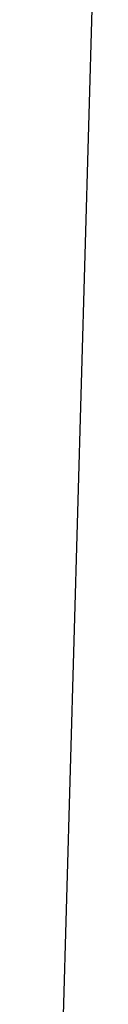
# Model space of a CAD drawing. Extents: x 0 to 370488, y 0 to 4202825.
# Tile 138 of 256: x 360070.1881 to 360070.199, y 4200828.9033 to 4200829.0392. Entities that reach past the tile are written whole.
import ezdxf

# ---------------------------------------------------------------- set-up
doc = ezdxf.new("R2010")
doc.units = 0
doc.header["$LTSCALE"] = 0.5
doc.header["$MEASUREMENT"] = 0
doc.linetypes.add('CONTI', pattern=[0])
doc.layers.add('GORIZDEFAULT', color=32, linetype='CONTI')

msp = doc.modelspace()

# ---------------------------------------------------------------- linework, layer by layer
at = {"layer": 'GORIZDEFAULT', "color": 32}
msp.add_polyline3d([(360069.23664, 4200816.4265, 555.5), (360069.31, 4200816.94, 555.5), (360069.37, 4200817.54, 555.5), (360069.42, 4200818.13, 555.5), (360069.46, 4200818.72, 555.5), (360069.5, 4200819.33, 555.5), (360069.53, 4200819.98, 555.5), (360069.57, 4200820.68, 555.5), (360069.62, 4200821.45, 555.5), (360069.7, 4200822.31, 555.5), (360069.79, 4200823.28, 555.5), (360069.9, 4200824.35, 555.5), (360070.01, 4200825.5, 555.5), (360070.1, 4200826.75, 555.5), (360070.17, 4200828.08, 555.5), (360070.21, 4200829.48, 555.5), (360070.19, 4200830.94, 555.5), (360070.12, 4200832.46, 555.5), (360069.99, 4200834.03, 555.5)], dxfattribs=at)
msp.add_polyline3d([(360069.23664, 4200816.4265, 555.5), (360069.31, 4200816.94, 555.5), (360069.37, 4200817.54, 555.5), (360069.42, 4200818.13, 555.5), (360069.46, 4200818.72, 555.5), (360069.5, 4200819.33, 555.5), (360069.53, 4200819.98, 555.5), (360069.57, 4200820.68, 555.5), (360069.62, 4200821.45, 555.5), (360069.7, 4200822.31, 555.5), (360069.79, 4200823.28, 555.5), (360069.9, 4200824.35, 555.5), (360070.01, 4200825.5, 555.5), (360070.1, 4200826.75, 555.5), (360070.17, 4200828.08, 555.5), (360070.21, 4200829.48, 555.5), (360070.19, 4200830.94, 555.5), (360070.12, 4200832.46, 555.5), (360069.99, 4200834.03, 555.5)], dxfattribs=at)
msp.add_polyline3d([(360069.23664, 4200816.4265, 555.5), (360069.31, 4200816.94, 555.5), (360069.37, 4200817.54, 555.5), (360069.42, 4200818.13, 555.5), (360069.46, 4200818.72, 555.5), (360069.5, 4200819.33, 555.5), (360069.53, 4200819.98, 555.5), (360069.57, 4200820.68, 555.5), (360069.62, 4200821.45, 555.5), (360069.7, 4200822.31, 555.5), (360069.79, 4200823.28, 555.5), (360069.9, 4200824.35, 555.5), (360070.01, 4200825.5, 555.5), (360070.1, 4200826.75, 555.5), (360070.17, 4200828.08, 555.5), (360070.21, 4200829.48, 555.5), (360070.19, 4200830.94, 555.5), (360070.12, 4200832.46, 555.5), (360069.99, 4200834.03, 555.5)], dxfattribs=at)
msp.add_polyline3d([(360069.23664, 4200816.4265, 555.5), (360069.31, 4200816.94, 555.5), (360069.37, 4200817.54, 555.5), (360069.42, 4200818.13, 555.5), (360069.46, 4200818.72, 555.5), (360069.5, 4200819.33, 555.5), (360069.53, 4200819.98, 555.5), (360069.57, 4200820.68, 555.5), (360069.62, 4200821.45, 555.5), (360069.7, 4200822.31, 555.5), (360069.79, 4200823.28, 555.5), (360069.9, 4200824.35, 555.5), (360070.01, 4200825.5, 555.5), (360070.1, 4200826.75, 555.5), (360070.17, 4200828.08, 555.5), (360070.21, 4200829.48, 555.5), (360070.19, 4200830.94, 555.5), (360070.12, 4200832.46, 555.5), (360069.99, 4200834.03, 555.5)], dxfattribs=at)
msp.add_polyline3d([(360069.23664, 4200816.4265, 555.5), (360069.31, 4200816.94, 555.5), (360069.37, 4200817.54, 555.5), (360069.42, 4200818.13, 555.5), (360069.46, 4200818.72, 555.5), (360069.5, 4200819.33, 555.5), (360069.53, 4200819.98, 555.5), (360069.57, 4200820.68, 555.5), (360069.62, 4200821.45, 555.5), (360069.7, 4200822.31, 555.5), (360069.79, 4200823.28, 555.5), (360069.9, 4200824.35, 555.5), (360070.01, 4200825.5, 555.5), (360070.1, 4200826.75, 555.5), (360070.17, 4200828.08, 555.5), (360070.21, 4200829.48, 555.5), (360070.19, 4200830.94, 555.5), (360070.12, 4200832.46, 555.5), (360069.99, 4200834.03, 555.5)], dxfattribs=at)
msp.add_polyline3d([(360069.23664, 4200816.4265, 555.5), (360069.31, 4200816.94, 555.5), (360069.37, 4200817.54, 555.5), (360069.42, 4200818.13, 555.5), (360069.46, 4200818.72, 555.5), (360069.5, 4200819.33, 555.5), (360069.53, 4200819.98, 555.5), (360069.57, 4200820.68, 555.5), (360069.62, 4200821.45, 555.5), (360069.7, 4200822.31, 555.5), (360069.79, 4200823.28, 555.5), (360069.9, 4200824.35, 555.5), (360070.01, 4200825.5, 555.5), (360070.1, 4200826.75, 555.5), (360070.17, 4200828.08, 555.5), (360070.21, 4200829.48, 555.5), (360070.19, 4200830.94, 555.5), (360070.12, 4200832.46, 555.5), (360069.99, 4200834.03, 555.5)], dxfattribs=at)
msp.add_polyline3d([(360069.23664, 4200816.4265, 555.5), (360069.31, 4200816.94, 555.5), (360069.37, 4200817.54, 555.5), (360069.42, 4200818.13, 555.5), (360069.46, 4200818.72, 555.5), (360069.5, 4200819.33, 555.5), (360069.53, 4200819.98, 555.5), (360069.57, 4200820.68, 555.5), (360069.62, 4200821.45, 555.5), (360069.7, 4200822.31, 555.5), (360069.79, 4200823.28, 555.5), (360069.9, 4200824.35, 555.5), (360070.01, 4200825.5, 555.5), (360070.1, 4200826.75, 555.5), (360070.17, 4200828.08, 555.5), (360070.21, 4200829.48, 555.5), (360070.19, 4200830.94, 555.5), (360070.12, 4200832.46, 555.5), (360069.99, 4200834.03, 555.5)], dxfattribs=at)
msp.add_polyline3d([(360069.23664, 4200816.4265, 555.5), (360069.31, 4200816.94, 555.5), (360069.37, 4200817.54, 555.5), (360069.42, 4200818.13, 555.5), (360069.46, 4200818.72, 555.5), (360069.5, 4200819.33, 555.5), (360069.53, 4200819.98, 555.5), (360069.57, 4200820.68, 555.5), (360069.62, 4200821.45, 555.5), (360069.7, 4200822.31, 555.5), (360069.79, 4200823.28, 555.5), (360069.9, 4200824.35, 555.5), (360070.01, 4200825.5, 555.5), (360070.1, 4200826.75, 555.5), (360070.17, 4200828.08, 555.5), (360070.21, 4200829.48, 555.5), (360070.19, 4200830.94, 555.5), (360070.12, 4200832.46, 555.5), (360069.99, 4200834.03, 555.5)], dxfattribs=at)
msp.add_polyline3d([(360069.23664, 4200816.4265, 555.5), (360069.31, 4200816.94, 555.5), (360069.37, 4200817.54, 555.5), (360069.42, 4200818.13, 555.5), (360069.46, 4200818.72, 555.5), (360069.5, 4200819.33, 555.5), (360069.53, 4200819.98, 555.5), (360069.57, 4200820.68, 555.5), (360069.62, 4200821.45, 555.5), (360069.7, 4200822.31, 555.5), (360069.79, 4200823.28, 555.5), (360069.9, 4200824.35, 555.5), (360070.01, 4200825.5, 555.5), (360070.1, 4200826.75, 555.5), (360070.17, 4200828.08, 555.5), (360070.21, 4200829.48, 555.5), (360070.19, 4200830.94, 555.5), (360070.12, 4200832.46, 555.5), (360069.99, 4200834.03, 555.5)], dxfattribs=at)
msp.add_polyline3d([(360069.23664, 4200816.4265, 555.5), (360069.31, 4200816.94, 555.5), (360069.37, 4200817.54, 555.5), (360069.42, 4200818.13, 555.5), (360069.46, 4200818.72, 555.5), (360069.5, 4200819.33, 555.5), (360069.53, 4200819.98, 555.5), (360069.57, 4200820.68, 555.5), (360069.62, 4200821.45, 555.5), (360069.7, 4200822.31, 555.5), (360069.79, 4200823.28, 555.5), (360069.9, 4200824.35, 555.5), (360070.01, 4200825.5, 555.5), (360070.1, 4200826.75, 555.5), (360070.17, 4200828.08, 555.5), (360070.21, 4200829.48, 555.5), (360070.19, 4200830.94, 555.5), (360070.12, 4200832.46, 555.5), (360069.99, 4200834.03, 555.5)], dxfattribs=at)
msp.add_polyline3d([(360069.23664, 4200816.4265, 555.5), (360069.31, 4200816.94, 555.5), (360069.37, 4200817.54, 555.5), (360069.42, 4200818.13, 555.5), (360069.46, 4200818.72, 555.5), (360069.5, 4200819.33, 555.5), (360069.53, 4200819.98, 555.5), (360069.57, 4200820.68, 555.5), (360069.62, 4200821.45, 555.5), (360069.7, 4200822.31, 555.5), (360069.79, 4200823.28, 555.5), (360069.9, 4200824.35, 555.5), (360070.01, 4200825.5, 555.5), (360070.1, 4200826.75, 555.5), (360070.17, 4200828.08, 555.5), (360070.21, 4200829.48, 555.5), (360070.19, 4200830.94, 555.5), (360070.12, 4200832.46, 555.5), (360069.99, 4200834.03, 555.5)], dxfattribs=at)
msp.add_polyline3d([(360069.23664, 4200816.4265, 555.5), (360069.31, 4200816.94, 555.5), (360069.37, 4200817.54, 555.5), (360069.42, 4200818.13, 555.5), (360069.46, 4200818.72, 555.5), (360069.5, 4200819.33, 555.5), (360069.53, 4200819.98, 555.5), (360069.57, 4200820.68, 555.5), (360069.62, 4200821.45, 555.5), (360069.7, 4200822.31, 555.5), (360069.79, 4200823.28, 555.5), (360069.9, 4200824.35, 555.5), (360070.01, 4200825.5, 555.5), (360070.1, 4200826.75, 555.5), (360070.17, 4200828.08, 555.5), (360070.21, 4200829.48, 555.5), (360070.19, 4200830.94, 555.5), (360070.12, 4200832.46, 555.5), (360069.99, 4200834.03, 555.5)], dxfattribs=at)
msp.add_polyline3d([(360069.23664, 4200816.4265, 555.5), (360069.31, 4200816.94, 555.5), (360069.37, 4200817.54, 555.5), (360069.42, 4200818.13, 555.5), (360069.46, 4200818.72, 555.5), (360069.5, 4200819.33, 555.5), (360069.53, 4200819.98, 555.5), (360069.57, 4200820.68, 555.5), (360069.62, 4200821.45, 555.5), (360069.7, 4200822.31, 555.5), (360069.79, 4200823.28, 555.5), (360069.9, 4200824.35, 555.5), (360070.01, 4200825.5, 555.5), (360070.1, 4200826.75, 555.5), (360070.17, 4200828.08, 555.5), (360070.21, 4200829.48, 555.5), (360070.19, 4200830.94, 555.5), (360070.12, 4200832.46, 555.5), (360069.99, 4200834.03, 555.5)], dxfattribs=at)
msp.add_polyline3d([(360069.23664, 4200816.4265, 555.5), (360069.31, 4200816.94, 555.5), (360069.37, 4200817.54, 555.5), (360069.42, 4200818.13, 555.5), (360069.46, 4200818.72, 555.5), (360069.5, 4200819.33, 555.5), (360069.53, 4200819.98, 555.5), (360069.57, 4200820.68, 555.5), (360069.62, 4200821.45, 555.5), (360069.7, 4200822.31, 555.5), (360069.79, 4200823.28, 555.5), (360069.9, 4200824.35, 555.5), (360070.01, 4200825.5, 555.5), (360070.1, 4200826.75, 555.5), (360070.17, 4200828.08, 555.5), (360070.21, 4200829.48, 555.5), (360070.19, 4200830.94, 555.5), (360070.12, 4200832.46, 555.5), (360069.99, 4200834.03, 555.5)], dxfattribs=at)
msp.add_polyline3d([(360069.23664, 4200816.4265, 555.5), (360069.31, 4200816.94, 555.5), (360069.37, 4200817.54, 555.5), (360069.42, 4200818.13, 555.5), (360069.46, 4200818.72, 555.5), (360069.5, 4200819.33, 555.5), (360069.53, 4200819.98, 555.5), (360069.57, 4200820.68, 555.5), (360069.62, 4200821.45, 555.5), (360069.7, 4200822.31, 555.5), (360069.79, 4200823.28, 555.5), (360069.9, 4200824.35, 555.5), (360070.01, 4200825.5, 555.5), (360070.1, 4200826.75, 555.5), (360070.17, 4200828.08, 555.5), (360070.21, 4200829.48, 555.5), (360070.19, 4200830.94, 555.5), (360070.12, 4200832.46, 555.5), (360069.99, 4200834.03, 555.5)], dxfattribs=at)
msp.add_polyline3d([(360069.23664, 4200816.4265, 555.5), (360069.31, 4200816.94, 555.5), (360069.37, 4200817.54, 555.5), (360069.42, 4200818.13, 555.5), (360069.46, 4200818.72, 555.5), (360069.5, 4200819.33, 555.5), (360069.53, 4200819.98, 555.5), (360069.57, 4200820.68, 555.5), (360069.62, 4200821.45, 555.5), (360069.7, 4200822.31, 555.5), (360069.79, 4200823.28, 555.5), (360069.9, 4200824.35, 555.5), (360070.01, 4200825.5, 555.5), (360070.1, 4200826.75, 555.5), (360070.17, 4200828.08, 555.5), (360070.21, 4200829.48, 555.5), (360070.19, 4200830.94, 555.5), (360070.12, 4200832.46, 555.5), (360069.99, 4200834.03, 555.5)], dxfattribs=at)
msp.add_polyline3d([(360069.23664, 4200816.4265, 555.5), (360069.31, 4200816.94, 555.5), (360069.37, 4200817.54, 555.5), (360069.42, 4200818.13, 555.5), (360069.46, 4200818.72, 555.5), (360069.5, 4200819.33, 555.5), (360069.53, 4200819.98, 555.5), (360069.57, 4200820.68, 555.5), (360069.62, 4200821.45, 555.5), (360069.7, 4200822.31, 555.5), (360069.79, 4200823.28, 555.5), (360069.9, 4200824.35, 555.5), (360070.01, 4200825.5, 555.5), (360070.1, 4200826.75, 555.5), (360070.17, 4200828.08, 555.5), (360070.21, 4200829.48, 555.5), (360070.19, 4200830.94, 555.5), (360070.12, 4200832.46, 555.5), (360069.99, 4200834.03, 555.5)], dxfattribs=at)
msp.add_polyline3d([(360069.23664, 4200816.4265, 555.5), (360069.31, 4200816.94, 555.5), (360069.37, 4200817.54, 555.5), (360069.42, 4200818.13, 555.5), (360069.46, 4200818.72, 555.5), (360069.5, 4200819.33, 555.5), (360069.53, 4200819.98, 555.5), (360069.57, 4200820.68, 555.5), (360069.62, 4200821.45, 555.5), (360069.7, 4200822.31, 555.5), (360069.79, 4200823.28, 555.5), (360069.9, 4200824.35, 555.5), (360070.01, 4200825.5, 555.5), (360070.1, 4200826.75, 555.5), (360070.17, 4200828.08, 555.5), (360070.21, 4200829.48, 555.5), (360070.19, 4200830.94, 555.5), (360070.12, 4200832.46, 555.5), (360069.99, 4200834.03, 555.5)], dxfattribs=at)
msp.add_polyline3d([(360069.23664, 4200816.4265, 555.5), (360069.31, 4200816.94, 555.5), (360069.37, 4200817.54, 555.5), (360069.42, 4200818.13, 555.5), (360069.46, 4200818.72, 555.5), (360069.5, 4200819.33, 555.5), (360069.53, 4200819.98, 555.5), (360069.57, 4200820.68, 555.5), (360069.62, 4200821.45, 555.5), (360069.7, 4200822.31, 555.5), (360069.79, 4200823.28, 555.5), (360069.9, 4200824.35, 555.5), (360070.01, 4200825.5, 555.5), (360070.1, 4200826.75, 555.5), (360070.17, 4200828.08, 555.5), (360070.21, 4200829.48, 555.5), (360070.19, 4200830.94, 555.5), (360070.12, 4200832.46, 555.5), (360069.99, 4200834.03, 555.5)], dxfattribs=at)
msp.add_polyline3d([(360069.23664, 4200816.4265, 555.5), (360069.31, 4200816.94, 555.5), (360069.37, 4200817.54, 555.5), (360069.42, 4200818.13, 555.5), (360069.46, 4200818.72, 555.5), (360069.5, 4200819.33, 555.5), (360069.53, 4200819.98, 555.5), (360069.57, 4200820.68, 555.5), (360069.62, 4200821.45, 555.5), (360069.7, 4200822.31, 555.5), (360069.79, 4200823.28, 555.5), (360069.9, 4200824.35, 555.5), (360070.01, 4200825.5, 555.5), (360070.1, 4200826.75, 555.5), (360070.17, 4200828.08, 555.5), (360070.21, 4200829.48, 555.5), (360070.19, 4200830.94, 555.5), (360070.12, 4200832.46, 555.5), (360069.99, 4200834.03, 555.5)], dxfattribs=at)
msp.add_polyline3d([(360069.23664, 4200816.4265, 555.5), (360069.31, 4200816.94, 555.5), (360069.37, 4200817.54, 555.5), (360069.42, 4200818.13, 555.5), (360069.46, 4200818.72, 555.5), (360069.5, 4200819.33, 555.5), (360069.53, 4200819.98, 555.5), (360069.57, 4200820.68, 555.5), (360069.62, 4200821.45, 555.5), (360069.7, 4200822.31, 555.5), (360069.79, 4200823.28, 555.5), (360069.9, 4200824.35, 555.5), (360070.01, 4200825.5, 555.5), (360070.1, 4200826.75, 555.5), (360070.17, 4200828.08, 555.5), (360070.21, 4200829.48, 555.5), (360070.19, 4200830.94, 555.5), (360070.12, 4200832.46, 555.5), (360069.99, 4200834.03, 555.5)], dxfattribs=at)
msp.add_polyline3d([(360069.23664, 4200816.4265, 555.5), (360069.31, 4200816.94, 555.5), (360069.37, 4200817.54, 555.5), (360069.42, 4200818.13, 555.5), (360069.46, 4200818.72, 555.5), (360069.5, 4200819.33, 555.5), (360069.53, 4200819.98, 555.5), (360069.57, 4200820.68, 555.5), (360069.62, 4200821.45, 555.5), (360069.7, 4200822.31, 555.5), (360069.79, 4200823.28, 555.5), (360069.9, 4200824.35, 555.5), (360070.01, 4200825.5, 555.5), (360070.1, 4200826.75, 555.5), (360070.17, 4200828.08, 555.5), (360070.21, 4200829.48, 555.5), (360070.19, 4200830.94, 555.5), (360070.12, 4200832.46, 555.5), (360069.99, 4200834.03, 555.5)], dxfattribs=at)
msp.add_polyline3d([(360069.23664, 4200816.4265, 555.5), (360069.31, 4200816.94, 555.5), (360069.37, 4200817.54, 555.5), (360069.42, 4200818.13, 555.5), (360069.46, 4200818.72, 555.5), (360069.5, 4200819.33, 555.5), (360069.53, 4200819.98, 555.5), (360069.57, 4200820.68, 555.5), (360069.62, 4200821.45, 555.5), (360069.7, 4200822.31, 555.5), (360069.79, 4200823.28, 555.5), (360069.9, 4200824.35, 555.5), (360070.01, 4200825.5, 555.5), (360070.1, 4200826.75, 555.5), (360070.17, 4200828.08, 555.5), (360070.21, 4200829.48, 555.5), (360070.19, 4200830.94, 555.5), (360070.12, 4200832.46, 555.5), (360069.99, 4200834.03, 555.5)], dxfattribs=at)
msp.add_polyline3d([(360069.23664, 4200816.4265, 555.5), (360069.31, 4200816.94, 555.5), (360069.37, 4200817.54, 555.5), (360069.42, 4200818.13, 555.5), (360069.46, 4200818.72, 555.5), (360069.5, 4200819.33, 555.5), (360069.53, 4200819.98, 555.5), (360069.57, 4200820.68, 555.5), (360069.62, 4200821.45, 555.5), (360069.7, 4200822.31, 555.5), (360069.79, 4200823.28, 555.5), (360069.9, 4200824.35, 555.5), (360070.01, 4200825.5, 555.5), (360070.1, 4200826.75, 555.5), (360070.17, 4200828.08, 555.5), (360070.21, 4200829.48, 555.5), (360070.19, 4200830.94, 555.5), (360070.12, 4200832.46, 555.5), (360069.99, 4200834.03, 555.5)], dxfattribs=at)
msp.add_polyline3d([(360069.23664, 4200816.4265, 555.5), (360069.31, 4200816.94, 555.5), (360069.37, 4200817.54, 555.5), (360069.42, 4200818.13, 555.5), (360069.46, 4200818.72, 555.5), (360069.5, 4200819.33, 555.5), (360069.53, 4200819.98, 555.5), (360069.57, 4200820.68, 555.5), (360069.62, 4200821.45, 555.5), (360069.7, 4200822.31, 555.5), (360069.79, 4200823.28, 555.5), (360069.9, 4200824.35, 555.5), (360070.01, 4200825.5, 555.5), (360070.1, 4200826.75, 555.5), (360070.17, 4200828.08, 555.5), (360070.21, 4200829.48, 555.5), (360070.19, 4200830.94, 555.5), (360070.12, 4200832.46, 555.5), (360069.99, 4200834.03, 555.5)], dxfattribs=at)
msp.add_polyline3d([(360069.23664, 4200816.4265, 555.5), (360069.31, 4200816.94, 555.5), (360069.37, 4200817.54, 555.5), (360069.42, 4200818.13, 555.5), (360069.46, 4200818.72, 555.5), (360069.5, 4200819.33, 555.5), (360069.53, 4200819.98, 555.5), (360069.57, 4200820.68, 555.5), (360069.62, 4200821.45, 555.5), (360069.7, 4200822.31, 555.5), (360069.79, 4200823.28, 555.5), (360069.9, 4200824.35, 555.5), (360070.01, 4200825.5, 555.5), (360070.1, 4200826.75, 555.5), (360070.17, 4200828.08, 555.5), (360070.21, 4200829.48, 555.5), (360070.19, 4200830.94, 555.5), (360070.12, 4200832.46, 555.5), (360069.99, 4200834.03, 555.5)], dxfattribs=at)
msp.add_polyline3d([(360069.23664, 4200816.4265, 555.5), (360069.31, 4200816.94, 555.5), (360069.37, 4200817.54, 555.5), (360069.42, 4200818.13, 555.5), (360069.46, 4200818.72, 555.5), (360069.5, 4200819.33, 555.5), (360069.53, 4200819.98, 555.5), (360069.57, 4200820.68, 555.5), (360069.62, 4200821.45, 555.5), (360069.7, 4200822.31, 555.5), (360069.79, 4200823.28, 555.5), (360069.9, 4200824.35, 555.5), (360070.01, 4200825.5, 555.5), (360070.1, 4200826.75, 555.5), (360070.17, 4200828.08, 555.5), (360070.21, 4200829.48, 555.5), (360070.19, 4200830.94, 555.5), (360070.12, 4200832.46, 555.5), (360069.99, 4200834.03, 555.5)], dxfattribs=at)
msp.add_polyline3d([(360069.23664, 4200816.4265, 555.5), (360069.31, 4200816.94, 555.5), (360069.37, 4200817.54, 555.5), (360069.42, 4200818.13, 555.5), (360069.46, 4200818.72, 555.5), (360069.5, 4200819.33, 555.5), (360069.53, 4200819.98, 555.5), (360069.57, 4200820.68, 555.5), (360069.62, 4200821.45, 555.5), (360069.7, 4200822.31, 555.5), (360069.79, 4200823.28, 555.5), (360069.9, 4200824.35, 555.5), (360070.01, 4200825.5, 555.5), (360070.1, 4200826.75, 555.5), (360070.17, 4200828.08, 555.5), (360070.21, 4200829.48, 555.5), (360070.19, 4200830.94, 555.5), (360070.12, 4200832.46, 555.5), (360069.99, 4200834.03, 555.5)], dxfattribs=at)
msp.add_polyline3d([(360069.23664, 4200816.4265, 555.5), (360069.31, 4200816.94, 555.5), (360069.37, 4200817.54, 555.5), (360069.42, 4200818.13, 555.5), (360069.46, 4200818.72, 555.5), (360069.5, 4200819.33, 555.5), (360069.53, 4200819.98, 555.5), (360069.57, 4200820.68, 555.5), (360069.62, 4200821.45, 555.5), (360069.7, 4200822.31, 555.5), (360069.79, 4200823.28, 555.5), (360069.9, 4200824.35, 555.5), (360070.01, 4200825.5, 555.5), (360070.1, 4200826.75, 555.5), (360070.17, 4200828.08, 555.5), (360070.21, 4200829.48, 555.5), (360070.19, 4200830.94, 555.5), (360070.12, 4200832.46, 555.5), (360069.99, 4200834.03, 555.5)], dxfattribs=at)
msp.add_polyline3d([(360069.23664, 4200816.4265, 555.5), (360069.31, 4200816.94, 555.5), (360069.37, 4200817.54, 555.5), (360069.42, 4200818.13, 555.5), (360069.46, 4200818.72, 555.5), (360069.5, 4200819.33, 555.5), (360069.53, 4200819.98, 555.5), (360069.57, 4200820.68, 555.5), (360069.62, 4200821.45, 555.5), (360069.7, 4200822.31, 555.5), (360069.79, 4200823.28, 555.5), (360069.9, 4200824.35, 555.5), (360070.01, 4200825.5, 555.5), (360070.1, 4200826.75, 555.5), (360070.17, 4200828.08, 555.5), (360070.21, 4200829.48, 555.5), (360070.19, 4200830.94, 555.5), (360070.12, 4200832.46, 555.5), (360069.99, 4200834.03, 555.5)], dxfattribs=at)
msp.add_polyline3d([(360069.23664, 4200816.4265, 555.5), (360069.31, 4200816.94, 555.5), (360069.37, 4200817.54, 555.5), (360069.42, 4200818.13, 555.5), (360069.46, 4200818.72, 555.5), (360069.5, 4200819.33, 555.5), (360069.53, 4200819.98, 555.5), (360069.57, 4200820.68, 555.5), (360069.62, 4200821.45, 555.5), (360069.7, 4200822.31, 555.5), (360069.79, 4200823.28, 555.5), (360069.9, 4200824.35, 555.5), (360070.01, 4200825.5, 555.5), (360070.1, 4200826.75, 555.5), (360070.17, 4200828.08, 555.5), (360070.21, 4200829.48, 555.5), (360070.19, 4200830.94, 555.5), (360070.12, 4200832.46, 555.5), (360069.99, 4200834.03, 555.5)], dxfattribs=at)
msp.add_polyline3d([(360069.23664, 4200816.4265, 555.5), (360069.31, 4200816.94, 555.5), (360069.37, 4200817.54, 555.5), (360069.42, 4200818.13, 555.5), (360069.46, 4200818.72, 555.5), (360069.5, 4200819.33, 555.5), (360069.53, 4200819.98, 555.5), (360069.57, 4200820.68, 555.5), (360069.62, 4200821.45, 555.5), (360069.7, 4200822.31, 555.5), (360069.79, 4200823.28, 555.5), (360069.9, 4200824.35, 555.5), (360070.01, 4200825.5, 555.5), (360070.1, 4200826.75, 555.5), (360070.17, 4200828.08, 555.5), (360070.21, 4200829.48, 555.5), (360070.19, 4200830.94, 555.5), (360070.12, 4200832.46, 555.5), (360069.99, 4200834.03, 555.5)], dxfattribs=at)
msp.add_polyline3d([(360069.23664, 4200816.4265, 555.5), (360069.31, 4200816.94, 555.5), (360069.37, 4200817.54, 555.5), (360069.42, 4200818.13, 555.5), (360069.46, 4200818.72, 555.5), (360069.5, 4200819.33, 555.5), (360069.53, 4200819.98, 555.5), (360069.57, 4200820.68, 555.5), (360069.62, 4200821.45, 555.5), (360069.7, 4200822.31, 555.5), (360069.79, 4200823.28, 555.5), (360069.9, 4200824.35, 555.5), (360070.01, 4200825.5, 555.5), (360070.1, 4200826.75, 555.5), (360070.17, 4200828.08, 555.5), (360070.21, 4200829.48, 555.5), (360070.19, 4200830.94, 555.5), (360070.12, 4200832.46, 555.5), (360069.99, 4200834.03, 555.5)], dxfattribs=at)
msp.add_polyline3d([(360069.23664, 4200816.4265, 555.5), (360069.31, 4200816.94, 555.5), (360069.37, 4200817.54, 555.5), (360069.42, 4200818.13, 555.5), (360069.46, 4200818.72, 555.5), (360069.5, 4200819.33, 555.5), (360069.53, 4200819.98, 555.5), (360069.57, 4200820.68, 555.5), (360069.62, 4200821.45, 555.5), (360069.7, 4200822.31, 555.5), (360069.79, 4200823.28, 555.5), (360069.9, 4200824.35, 555.5), (360070.01, 4200825.5, 555.5), (360070.1, 4200826.75, 555.5), (360070.17, 4200828.08, 555.5), (360070.21, 4200829.48, 555.5), (360070.19, 4200830.94, 555.5), (360070.12, 4200832.46, 555.5), (360069.99, 4200834.03, 555.5)], dxfattribs=at)
msp.add_polyline3d([(360069.23664, 4200816.4265, 555.5), (360069.31, 4200816.94, 555.5), (360069.37, 4200817.54, 555.5), (360069.42, 4200818.13, 555.5), (360069.46, 4200818.72, 555.5), (360069.5, 4200819.33, 555.5), (360069.53, 4200819.98, 555.5), (360069.57, 4200820.68, 555.5), (360069.62, 4200821.45, 555.5), (360069.7, 4200822.31, 555.5), (360069.79, 4200823.28, 555.5), (360069.9, 4200824.35, 555.5), (360070.01, 4200825.5, 555.5), (360070.1, 4200826.75, 555.5), (360070.17, 4200828.08, 555.5), (360070.21, 4200829.48, 555.5), (360070.19, 4200830.94, 555.5), (360070.12, 4200832.46, 555.5), (360069.99, 4200834.03, 555.5)], dxfattribs=at)
msp.add_polyline3d([(360069.23664, 4200816.4265, 555.5), (360069.31, 4200816.94, 555.5), (360069.37, 4200817.54, 555.5), (360069.42, 4200818.13, 555.5), (360069.46, 4200818.72, 555.5), (360069.5, 4200819.33, 555.5), (360069.53, 4200819.98, 555.5), (360069.57, 4200820.68, 555.5), (360069.62, 4200821.45, 555.5), (360069.7, 4200822.31, 555.5), (360069.79, 4200823.28, 555.5), (360069.9, 4200824.35, 555.5), (360070.01, 4200825.5, 555.5), (360070.1, 4200826.75, 555.5), (360070.17, 4200828.08, 555.5), (360070.21, 4200829.48, 555.5), (360070.19, 4200830.94, 555.5), (360070.12, 4200832.46, 555.5), (360069.99, 4200834.03, 555.5)], dxfattribs=at)
msp.add_polyline3d([(360069.23664, 4200816.4265, 555.5), (360069.31, 4200816.94, 555.5), (360069.37, 4200817.54, 555.5), (360069.42, 4200818.13, 555.5), (360069.46, 4200818.72, 555.5), (360069.5, 4200819.33, 555.5), (360069.53, 4200819.98, 555.5), (360069.57, 4200820.68, 555.5), (360069.62, 4200821.45, 555.5), (360069.7, 4200822.31, 555.5), (360069.79, 4200823.28, 555.5), (360069.9, 4200824.35, 555.5), (360070.01, 4200825.5, 555.5), (360070.1, 4200826.75, 555.5), (360070.17, 4200828.08, 555.5), (360070.21, 4200829.48, 555.5), (360070.19, 4200830.94, 555.5), (360070.12, 4200832.46, 555.5), (360069.99, 4200834.03, 555.5)], dxfattribs=at)
msp.add_polyline3d([(360069.23664, 4200816.4265, 555.5), (360069.31, 4200816.94, 555.5), (360069.37, 4200817.54, 555.5), (360069.42, 4200818.13, 555.5), (360069.46, 4200818.72, 555.5), (360069.5, 4200819.33, 555.5), (360069.53, 4200819.98, 555.5), (360069.57, 4200820.68, 555.5), (360069.62, 4200821.45, 555.5), (360069.7, 4200822.31, 555.5), (360069.79, 4200823.28, 555.5), (360069.9, 4200824.35, 555.5), (360070.01, 4200825.5, 555.5), (360070.1, 4200826.75, 555.5), (360070.17, 4200828.08, 555.5), (360070.21, 4200829.48, 555.5), (360070.19, 4200830.94, 555.5), (360070.12, 4200832.46, 555.5), (360069.99, 4200834.03, 555.5)], dxfattribs=at)
msp.add_polyline3d([(360069.23664, 4200816.4265, 555.5), (360069.31, 4200816.94, 555.5), (360069.37, 4200817.54, 555.5), (360069.42, 4200818.13, 555.5), (360069.46, 4200818.72, 555.5), (360069.5, 4200819.33, 555.5), (360069.53, 4200819.98, 555.5), (360069.57, 4200820.68, 555.5), (360069.62, 4200821.45, 555.5), (360069.7, 4200822.31, 555.5), (360069.79, 4200823.28, 555.5), (360069.9, 4200824.35, 555.5), (360070.01, 4200825.5, 555.5), (360070.1, 4200826.75, 555.5), (360070.17, 4200828.08, 555.5), (360070.21, 4200829.48, 555.5), (360070.19, 4200830.94, 555.5), (360070.12, 4200832.46, 555.5), (360069.99, 4200834.03, 555.5)], dxfattribs=at)
msp.add_polyline3d([(360069.23664, 4200816.4265, 555.5), (360069.31, 4200816.94, 555.5), (360069.37, 4200817.54, 555.5), (360069.42, 4200818.13, 555.5), (360069.46, 4200818.72, 555.5), (360069.5, 4200819.33, 555.5), (360069.53, 4200819.98, 555.5), (360069.57, 4200820.68, 555.5), (360069.62, 4200821.45, 555.5), (360069.7, 4200822.31, 555.5), (360069.79, 4200823.28, 555.5), (360069.9, 4200824.35, 555.5), (360070.01, 4200825.5, 555.5), (360070.1, 4200826.75, 555.5), (360070.17, 4200828.08, 555.5), (360070.21, 4200829.48, 555.5), (360070.19, 4200830.94, 555.5), (360070.12, 4200832.46, 555.5), (360069.99, 4200834.03, 555.5)], dxfattribs=at)
msp.add_polyline3d([(360069.23664, 4200816.4265, 555.5), (360069.31, 4200816.94, 555.5), (360069.37, 4200817.54, 555.5), (360069.42, 4200818.13, 555.5), (360069.46, 4200818.72, 555.5), (360069.5, 4200819.33, 555.5), (360069.53, 4200819.98, 555.5), (360069.57, 4200820.68, 555.5), (360069.62, 4200821.45, 555.5), (360069.7, 4200822.31, 555.5), (360069.79, 4200823.28, 555.5), (360069.9, 4200824.35, 555.5), (360070.01, 4200825.5, 555.5), (360070.1, 4200826.75, 555.5), (360070.17, 4200828.08, 555.5), (360070.21, 4200829.48, 555.5), (360070.19, 4200830.94, 555.5), (360070.12, 4200832.46, 555.5), (360069.99, 4200834.03, 555.5)], dxfattribs=at)
msp.add_polyline3d([(360069.23664, 4200816.4265, 555.5), (360069.31, 4200816.94, 555.5), (360069.37, 4200817.54, 555.5), (360069.42, 4200818.13, 555.5), (360069.46, 4200818.72, 555.5), (360069.5, 4200819.33, 555.5), (360069.53, 4200819.98, 555.5), (360069.57, 4200820.68, 555.5), (360069.62, 4200821.45, 555.5), (360069.7, 4200822.31, 555.5), (360069.79, 4200823.28, 555.5), (360069.9, 4200824.35, 555.5), (360070.01, 4200825.5, 555.5), (360070.1, 4200826.75, 555.5), (360070.17, 4200828.08, 555.5), (360070.21, 4200829.48, 555.5), (360070.19, 4200830.94, 555.5), (360070.12, 4200832.46, 555.5), (360069.99, 4200834.03, 555.5)], dxfattribs=at)
msp.add_polyline3d([(360069.23664, 4200816.4265, 555.5), (360069.31, 4200816.94, 555.5), (360069.37, 4200817.54, 555.5), (360069.42, 4200818.13, 555.5), (360069.46, 4200818.72, 555.5), (360069.5, 4200819.33, 555.5), (360069.53, 4200819.98, 555.5), (360069.57, 4200820.68, 555.5), (360069.62, 4200821.45, 555.5), (360069.7, 4200822.31, 555.5), (360069.79, 4200823.28, 555.5), (360069.9, 4200824.35, 555.5), (360070.01, 4200825.5, 555.5), (360070.1, 4200826.75, 555.5), (360070.17, 4200828.08, 555.5), (360070.21, 4200829.48, 555.5), (360070.19, 4200830.94, 555.5), (360070.12, 4200832.46, 555.5), (360069.99, 4200834.03, 555.5)], dxfattribs=at)
msp.add_polyline3d([(360069.23664, 4200816.4265, 555.5), (360069.31, 4200816.94, 555.5), (360069.37, 4200817.54, 555.5), (360069.42, 4200818.13, 555.5), (360069.46, 4200818.72, 555.5), (360069.5, 4200819.33, 555.5), (360069.53, 4200819.98, 555.5), (360069.57, 4200820.68, 555.5), (360069.62, 4200821.45, 555.5), (360069.7, 4200822.31, 555.5), (360069.79, 4200823.28, 555.5), (360069.9, 4200824.35, 555.5), (360070.01, 4200825.5, 555.5), (360070.1, 4200826.75, 555.5), (360070.17, 4200828.08, 555.5), (360070.21, 4200829.48, 555.5), (360070.19, 4200830.94, 555.5), (360070.12, 4200832.46, 555.5), (360069.99, 4200834.03, 555.5)], dxfattribs=at)
msp.add_polyline3d([(360069.23664, 4200816.4265, 555.5), (360069.31, 4200816.94, 555.5), (360069.37, 4200817.54, 555.5), (360069.42, 4200818.13, 555.5), (360069.46, 4200818.72, 555.5), (360069.5, 4200819.33, 555.5), (360069.53, 4200819.98, 555.5), (360069.57, 4200820.68, 555.5), (360069.62, 4200821.45, 555.5), (360069.7, 4200822.31, 555.5), (360069.79, 4200823.28, 555.5), (360069.9, 4200824.35, 555.5), (360070.01, 4200825.5, 555.5), (360070.1, 4200826.75, 555.5), (360070.17, 4200828.08, 555.5), (360070.21, 4200829.48, 555.5), (360070.19, 4200830.94, 555.5), (360070.12, 4200832.46, 555.5), (360069.99, 4200834.03, 555.5)], dxfattribs=at)
msp.add_polyline3d([(360069.23664, 4200816.4265, 555.5), (360069.31, 4200816.94, 555.5), (360069.37, 4200817.54, 555.5), (360069.42, 4200818.13, 555.5), (360069.46, 4200818.72, 555.5), (360069.5, 4200819.33, 555.5), (360069.53, 4200819.98, 555.5), (360069.57, 4200820.68, 555.5), (360069.62, 4200821.45, 555.5), (360069.7, 4200822.31, 555.5), (360069.79, 4200823.28, 555.5), (360069.9, 4200824.35, 555.5), (360070.01, 4200825.5, 555.5), (360070.1, 4200826.75, 555.5), (360070.17, 4200828.08, 555.5), (360070.21, 4200829.48, 555.5), (360070.19, 4200830.94, 555.5), (360070.12, 4200832.46, 555.5), (360069.99, 4200834.03, 555.5)], dxfattribs=at)
msp.add_polyline3d([(360069.23664, 4200816.4265, 555.5), (360069.31, 4200816.94, 555.5), (360069.37, 4200817.54, 555.5), (360069.42, 4200818.13, 555.5), (360069.46, 4200818.72, 555.5), (360069.5, 4200819.33, 555.5), (360069.53, 4200819.98, 555.5), (360069.57, 4200820.68, 555.5), (360069.62, 4200821.45, 555.5), (360069.7, 4200822.31, 555.5), (360069.79, 4200823.28, 555.5), (360069.9, 4200824.35, 555.5), (360070.01, 4200825.5, 555.5), (360070.1, 4200826.75, 555.5), (360070.17, 4200828.08, 555.5), (360070.21, 4200829.48, 555.5), (360070.19, 4200830.94, 555.5), (360070.12, 4200832.46, 555.5), (360069.99, 4200834.03, 555.5)], dxfattribs=at)
msp.add_polyline3d([(360069.23664, 4200816.4265, 555.5), (360069.31, 4200816.94, 555.5), (360069.37, 4200817.54, 555.5), (360069.42, 4200818.13, 555.5), (360069.46, 4200818.72, 555.5), (360069.5, 4200819.33, 555.5), (360069.53, 4200819.98, 555.5), (360069.57, 4200820.68, 555.5), (360069.62, 4200821.45, 555.5), (360069.7, 4200822.31, 555.5), (360069.79, 4200823.28, 555.5), (360069.9, 4200824.35, 555.5), (360070.01, 4200825.5, 555.5), (360070.1, 4200826.75, 555.5), (360070.17, 4200828.08, 555.5), (360070.21, 4200829.48, 555.5), (360070.19, 4200830.94, 555.5), (360070.12, 4200832.46, 555.5), (360069.99, 4200834.03, 555.5)], dxfattribs=at)
msp.add_polyline3d([(360069.23664, 4200816.4265, 555.5), (360069.31, 4200816.94, 555.5), (360069.37, 4200817.54, 555.5), (360069.42, 4200818.13, 555.5), (360069.46, 4200818.72, 555.5), (360069.5, 4200819.33, 555.5), (360069.53, 4200819.98, 555.5), (360069.57, 4200820.68, 555.5), (360069.62, 4200821.45, 555.5), (360069.7, 4200822.31, 555.5), (360069.79, 4200823.28, 555.5), (360069.9, 4200824.35, 555.5), (360070.01, 4200825.5, 555.5), (360070.1, 4200826.75, 555.5), (360070.17, 4200828.08, 555.5), (360070.21, 4200829.48, 555.5), (360070.19, 4200830.94, 555.5), (360070.12, 4200832.46, 555.5), (360069.99, 4200834.03, 555.5)], dxfattribs=at)
msp.add_polyline3d([(360069.23664, 4200816.4265, 555.5), (360069.31, 4200816.94, 555.5), (360069.37, 4200817.54, 555.5), (360069.42, 4200818.13, 555.5), (360069.46, 4200818.72, 555.5), (360069.5, 4200819.33, 555.5), (360069.53, 4200819.98, 555.5), (360069.57, 4200820.68, 555.5), (360069.62, 4200821.45, 555.5), (360069.7, 4200822.31, 555.5), (360069.79, 4200823.28, 555.5), (360069.9, 4200824.35, 555.5), (360070.01, 4200825.5, 555.5), (360070.1, 4200826.75, 555.5), (360070.17, 4200828.08, 555.5), (360070.21, 4200829.48, 555.5), (360070.19, 4200830.94, 555.5), (360070.12, 4200832.46, 555.5), (360069.99, 4200834.03, 555.5)], dxfattribs=at)
msp.add_polyline3d([(360069.23664, 4200816.4265, 555.5), (360069.31, 4200816.94, 555.5), (360069.37, 4200817.54, 555.5), (360069.42, 4200818.13, 555.5), (360069.46, 4200818.72, 555.5), (360069.5, 4200819.33, 555.5), (360069.53, 4200819.98, 555.5), (360069.57, 4200820.68, 555.5), (360069.62, 4200821.45, 555.5), (360069.7, 4200822.31, 555.5), (360069.79, 4200823.28, 555.5), (360069.9, 4200824.35, 555.5), (360070.01, 4200825.5, 555.5), (360070.1, 4200826.75, 555.5), (360070.17, 4200828.08, 555.5), (360070.21, 4200829.48, 555.5), (360070.19, 4200830.94, 555.5), (360070.12, 4200832.46, 555.5), (360069.99, 4200834.03, 555.5)], dxfattribs=at)
msp.add_polyline3d([(360069.23664, 4200816.4265, 555.5), (360069.31, 4200816.94, 555.5), (360069.37, 4200817.54, 555.5), (360069.42, 4200818.13, 555.5), (360069.46, 4200818.72, 555.5), (360069.5, 4200819.33, 555.5), (360069.53, 4200819.98, 555.5), (360069.57, 4200820.68, 555.5), (360069.62, 4200821.45, 555.5), (360069.7, 4200822.31, 555.5), (360069.79, 4200823.28, 555.5), (360069.9, 4200824.35, 555.5), (360070.01, 4200825.5, 555.5), (360070.1, 4200826.75, 555.5), (360070.17, 4200828.08, 555.5), (360070.21, 4200829.48, 555.5), (360070.19, 4200830.94, 555.5), (360070.12, 4200832.46, 555.5), (360069.99, 4200834.03, 555.5)], dxfattribs=at)
msp.add_polyline3d([(360069.23664, 4200816.4265, 555.5), (360069.31, 4200816.94, 555.5), (360069.37, 4200817.54, 555.5), (360069.42, 4200818.13, 555.5), (360069.46, 4200818.72, 555.5), (360069.5, 4200819.33, 555.5), (360069.53, 4200819.98, 555.5), (360069.57, 4200820.68, 555.5), (360069.62, 4200821.45, 555.5), (360069.7, 4200822.31, 555.5), (360069.79, 4200823.28, 555.5), (360069.9, 4200824.35, 555.5), (360070.01, 4200825.5, 555.5), (360070.1, 4200826.75, 555.5), (360070.17, 4200828.08, 555.5), (360070.21, 4200829.48, 555.5), (360070.19, 4200830.94, 555.5), (360070.12, 4200832.46, 555.5), (360069.99, 4200834.03, 555.5)], dxfattribs=at)
msp.add_polyline3d([(360069.23664, 4200816.4265, 555.5), (360069.31, 4200816.94, 555.5), (360069.37, 4200817.54, 555.5), (360069.42, 4200818.13, 555.5), (360069.46, 4200818.72, 555.5), (360069.5, 4200819.33, 555.5), (360069.53, 4200819.98, 555.5), (360069.57, 4200820.68, 555.5), (360069.62, 4200821.45, 555.5), (360069.7, 4200822.31, 555.5), (360069.79, 4200823.28, 555.5), (360069.9, 4200824.35, 555.5), (360070.01, 4200825.5, 555.5), (360070.1, 4200826.75, 555.5), (360070.17, 4200828.08, 555.5), (360070.21, 4200829.48, 555.5), (360070.19, 4200830.94, 555.5), (360070.12, 4200832.46, 555.5), (360069.99, 4200834.03, 555.5)], dxfattribs=at)
msp.add_polyline3d([(360069.23664, 4200816.4265, 555.5), (360069.31, 4200816.94, 555.5), (360069.37, 4200817.54, 555.5), (360069.42, 4200818.13, 555.5), (360069.46, 4200818.72, 555.5), (360069.5, 4200819.33, 555.5), (360069.53, 4200819.98, 555.5), (360069.57, 4200820.68, 555.5), (360069.62, 4200821.45, 555.5), (360069.7, 4200822.31, 555.5), (360069.79, 4200823.28, 555.5), (360069.9, 4200824.35, 555.5), (360070.01, 4200825.5, 555.5), (360070.1, 4200826.75, 555.5), (360070.17, 4200828.08, 555.5), (360070.21, 4200829.48, 555.5), (360070.19, 4200830.94, 555.5), (360070.12, 4200832.46, 555.5), (360069.99, 4200834.03, 555.5)], dxfattribs=at)
msp.add_polyline3d([(360069.23664, 4200816.4265, 555.5), (360069.31, 4200816.94, 555.5), (360069.37, 4200817.54, 555.5), (360069.42, 4200818.13, 555.5), (360069.46, 4200818.72, 555.5), (360069.5, 4200819.33, 555.5), (360069.53, 4200819.98, 555.5), (360069.57, 4200820.68, 555.5), (360069.62, 4200821.45, 555.5), (360069.7, 4200822.31, 555.5), (360069.79, 4200823.28, 555.5), (360069.9, 4200824.35, 555.5), (360070.01, 4200825.5, 555.5), (360070.1, 4200826.75, 555.5), (360070.17, 4200828.08, 555.5), (360070.21, 4200829.48, 555.5), (360070.19, 4200830.94, 555.5), (360070.12, 4200832.46, 555.5), (360069.99, 4200834.03, 555.5)], dxfattribs=at)
msp.add_polyline3d([(360069.23664, 4200816.4265, 555.5), (360069.31, 4200816.94, 555.5), (360069.37, 4200817.54, 555.5), (360069.42, 4200818.13, 555.5), (360069.46, 4200818.72, 555.5), (360069.5, 4200819.33, 555.5), (360069.53, 4200819.98, 555.5), (360069.57, 4200820.68, 555.5), (360069.62, 4200821.45, 555.5), (360069.7, 4200822.31, 555.5), (360069.79, 4200823.28, 555.5), (360069.9, 4200824.35, 555.5), (360070.01, 4200825.5, 555.5), (360070.1, 4200826.75, 555.5), (360070.17, 4200828.08, 555.5), (360070.21, 4200829.48, 555.5), (360070.19, 4200830.94, 555.5), (360070.12, 4200832.46, 555.5), (360069.99, 4200834.03, 555.5)], dxfattribs=at)
msp.add_polyline3d([(360069.23664, 4200816.4265, 555.5), (360069.31, 4200816.94, 555.5), (360069.37, 4200817.54, 555.5), (360069.42, 4200818.13, 555.5), (360069.46, 4200818.72, 555.5), (360069.5, 4200819.33, 555.5), (360069.53, 4200819.98, 555.5), (360069.57, 4200820.68, 555.5), (360069.62, 4200821.45, 555.5), (360069.7, 4200822.31, 555.5), (360069.79, 4200823.28, 555.5), (360069.9, 4200824.35, 555.5), (360070.01, 4200825.5, 555.5), (360070.1, 4200826.75, 555.5), (360070.17, 4200828.08, 555.5), (360070.21, 4200829.48, 555.5), (360070.19, 4200830.94, 555.5), (360070.12, 4200832.46, 555.5), (360069.99, 4200834.03, 555.5)], dxfattribs=at)
msp.add_polyline3d([(360069.23664, 4200816.4265, 555.5), (360069.31, 4200816.94, 555.5), (360069.37, 4200817.54, 555.5), (360069.42, 4200818.13, 555.5), (360069.46, 4200818.72, 555.5), (360069.5, 4200819.33, 555.5), (360069.53, 4200819.98, 555.5), (360069.57, 4200820.68, 555.5), (360069.62, 4200821.45, 555.5), (360069.7, 4200822.31, 555.5), (360069.79, 4200823.28, 555.5), (360069.9, 4200824.35, 555.5), (360070.01, 4200825.5, 555.5), (360070.1, 4200826.75, 555.5), (360070.17, 4200828.08, 555.5), (360070.21, 4200829.48, 555.5), (360070.19, 4200830.94, 555.5), (360070.12, 4200832.46, 555.5), (360069.99, 4200834.03, 555.5)], dxfattribs=at)
msp.add_polyline3d([(360069.23664, 4200816.4265, 555.5), (360069.31, 4200816.94, 555.5), (360069.37, 4200817.54, 555.5), (360069.42, 4200818.13, 555.5), (360069.46, 4200818.72, 555.5), (360069.5, 4200819.33, 555.5), (360069.53, 4200819.98, 555.5), (360069.57, 4200820.68, 555.5), (360069.62, 4200821.45, 555.5), (360069.7, 4200822.31, 555.5), (360069.79, 4200823.28, 555.5), (360069.9, 4200824.35, 555.5), (360070.01, 4200825.5, 555.5), (360070.1, 4200826.75, 555.5), (360070.17, 4200828.08, 555.5), (360070.21, 4200829.48, 555.5), (360070.19, 4200830.94, 555.5), (360070.12, 4200832.46, 555.5), (360069.99, 4200834.03, 555.5)], dxfattribs=at)
msp.add_polyline3d([(360069.23664, 4200816.4265, 555.5), (360069.31, 4200816.94, 555.5), (360069.37, 4200817.54, 555.5), (360069.42, 4200818.13, 555.5), (360069.46, 4200818.72, 555.5), (360069.5, 4200819.33, 555.5), (360069.53, 4200819.98, 555.5), (360069.57, 4200820.68, 555.5), (360069.62, 4200821.45, 555.5), (360069.7, 4200822.31, 555.5), (360069.79, 4200823.28, 555.5), (360069.9, 4200824.35, 555.5), (360070.01, 4200825.5, 555.5), (360070.1, 4200826.75, 555.5), (360070.17, 4200828.08, 555.5), (360070.21, 4200829.48, 555.5), (360070.19, 4200830.94, 555.5), (360070.12, 4200832.46, 555.5), (360069.99, 4200834.03, 555.5)], dxfattribs=at)
msp.add_polyline3d([(360069.23664, 4200816.4265, 555.5), (360069.31, 4200816.94, 555.5), (360069.37, 4200817.54, 555.5), (360069.42, 4200818.13, 555.5), (360069.46, 4200818.72, 555.5), (360069.5, 4200819.33, 555.5), (360069.53, 4200819.98, 555.5), (360069.57, 4200820.68, 555.5), (360069.62, 4200821.45, 555.5), (360069.7, 4200822.31, 555.5), (360069.79, 4200823.28, 555.5), (360069.9, 4200824.35, 555.5), (360070.01, 4200825.5, 555.5), (360070.1, 4200826.75, 555.5), (360070.17, 4200828.08, 555.5), (360070.21, 4200829.48, 555.5), (360070.19, 4200830.94, 555.5), (360070.12, 4200832.46, 555.5), (360069.99, 4200834.03, 555.5)], dxfattribs=at)
msp.add_polyline3d([(360069.23664, 4200816.4265, 555.5), (360069.31, 4200816.94, 555.5), (360069.37, 4200817.54, 555.5), (360069.42, 4200818.13, 555.5), (360069.46, 4200818.72, 555.5), (360069.5, 4200819.33, 555.5), (360069.53, 4200819.98, 555.5), (360069.57, 4200820.68, 555.5), (360069.62, 4200821.45, 555.5), (360069.7, 4200822.31, 555.5), (360069.79, 4200823.28, 555.5), (360069.9, 4200824.35, 555.5), (360070.01, 4200825.5, 555.5), (360070.1, 4200826.75, 555.5), (360070.17, 4200828.08, 555.5), (360070.21, 4200829.48, 555.5), (360070.19, 4200830.94, 555.5), (360070.12, 4200832.46, 555.5), (360069.99, 4200834.03, 555.5)], dxfattribs=at)
msp.add_polyline3d([(360069.23664, 4200816.4265, 555.5), (360069.31, 4200816.94, 555.5), (360069.37, 4200817.54, 555.5), (360069.42, 4200818.13, 555.5), (360069.46, 4200818.72, 555.5), (360069.5, 4200819.33, 555.5), (360069.53, 4200819.98, 555.5), (360069.57, 4200820.68, 555.5), (360069.62, 4200821.45, 555.5), (360069.7, 4200822.31, 555.5), (360069.79, 4200823.28, 555.5), (360069.9, 4200824.35, 555.5), (360070.01, 4200825.5, 555.5), (360070.1, 4200826.75, 555.5), (360070.17, 4200828.08, 555.5), (360070.21, 4200829.48, 555.5), (360070.19, 4200830.94, 555.5), (360070.12, 4200832.46, 555.5), (360069.99, 4200834.03, 555.5)], dxfattribs=at)
msp.add_polyline3d([(360069.23664, 4200816.4265, 555.5), (360069.31, 4200816.94, 555.5), (360069.37, 4200817.54, 555.5), (360069.42, 4200818.13, 555.5), (360069.46, 4200818.72, 555.5), (360069.5, 4200819.33, 555.5), (360069.53, 4200819.98, 555.5), (360069.57, 4200820.68, 555.5), (360069.62, 4200821.45, 555.5), (360069.7, 4200822.31, 555.5), (360069.79, 4200823.28, 555.5), (360069.9, 4200824.35, 555.5), (360070.01, 4200825.5, 555.5), (360070.1, 4200826.75, 555.5), (360070.17, 4200828.08, 555.5), (360070.21, 4200829.48, 555.5), (360070.19, 4200830.94, 555.5), (360070.12, 4200832.46, 555.5), (360069.99, 4200834.03, 555.5)], dxfattribs=at)
msp.add_polyline3d([(360069.23664, 4200816.4265, 555.5), (360069.31, 4200816.94, 555.5), (360069.37, 4200817.54, 555.5), (360069.42, 4200818.13, 555.5), (360069.46, 4200818.72, 555.5), (360069.5, 4200819.33, 555.5), (360069.53, 4200819.98, 555.5), (360069.57, 4200820.68, 555.5), (360069.62, 4200821.45, 555.5), (360069.7, 4200822.31, 555.5), (360069.79, 4200823.28, 555.5), (360069.9, 4200824.35, 555.5), (360070.01, 4200825.5, 555.5), (360070.1, 4200826.75, 555.5), (360070.17, 4200828.08, 555.5), (360070.21, 4200829.48, 555.5), (360070.19, 4200830.94, 555.5), (360070.12, 4200832.46, 555.5), (360069.99, 4200834.03, 555.5)], dxfattribs=at)
msp.add_polyline3d([(360069.23664, 4200816.4265, 555.5), (360069.31, 4200816.94, 555.5), (360069.37, 4200817.54, 555.5), (360069.42, 4200818.13, 555.5), (360069.46, 4200818.72, 555.5), (360069.5, 4200819.33, 555.5), (360069.53, 4200819.98, 555.5), (360069.57, 4200820.68, 555.5), (360069.62, 4200821.45, 555.5), (360069.7, 4200822.31, 555.5), (360069.79, 4200823.28, 555.5), (360069.9, 4200824.35, 555.5), (360070.01, 4200825.5, 555.5), (360070.1, 4200826.75, 555.5), (360070.17, 4200828.08, 555.5), (360070.21, 4200829.48, 555.5), (360070.19, 4200830.94, 555.5), (360070.12, 4200832.46, 555.5), (360069.99, 4200834.03, 555.5)], dxfattribs=at)
msp.add_polyline3d([(360069.23664, 4200816.4265, 555.5), (360069.31, 4200816.94, 555.5), (360069.37, 4200817.54, 555.5), (360069.42, 4200818.13, 555.5), (360069.46, 4200818.72, 555.5), (360069.5, 4200819.33, 555.5), (360069.53, 4200819.98, 555.5), (360069.57, 4200820.68, 555.5), (360069.62, 4200821.45, 555.5), (360069.7, 4200822.31, 555.5), (360069.79, 4200823.28, 555.5), (360069.9, 4200824.35, 555.5), (360070.01, 4200825.5, 555.5), (360070.1, 4200826.75, 555.5), (360070.17, 4200828.08, 555.5), (360070.21, 4200829.48, 555.5), (360070.19, 4200830.94, 555.5), (360070.12, 4200832.46, 555.5), (360069.99, 4200834.03, 555.5)], dxfattribs=at)
msp.add_polyline3d([(360069.23664, 4200816.4265, 555.5), (360069.31, 4200816.94, 555.5), (360069.37, 4200817.54, 555.5), (360069.42, 4200818.13, 555.5), (360069.46, 4200818.72, 555.5), (360069.5, 4200819.33, 555.5), (360069.53, 4200819.98, 555.5), (360069.57, 4200820.68, 555.5), (360069.62, 4200821.45, 555.5), (360069.7, 4200822.31, 555.5), (360069.79, 4200823.28, 555.5), (360069.9, 4200824.35, 555.5), (360070.01, 4200825.5, 555.5), (360070.1, 4200826.75, 555.5), (360070.17, 4200828.08, 555.5), (360070.21, 4200829.48, 555.5), (360070.19, 4200830.94, 555.5), (360070.12, 4200832.46, 555.5), (360069.99, 4200834.03, 555.5)], dxfattribs=at)
msp.add_polyline3d([(360069.23664, 4200816.4265, 555.5), (360069.31, 4200816.94, 555.5), (360069.37, 4200817.54, 555.5), (360069.42, 4200818.13, 555.5), (360069.46, 4200818.72, 555.5), (360069.5, 4200819.33, 555.5), (360069.53, 4200819.98, 555.5), (360069.57, 4200820.68, 555.5), (360069.62, 4200821.45, 555.5), (360069.7, 4200822.31, 555.5), (360069.79, 4200823.28, 555.5), (360069.9, 4200824.35, 555.5), (360070.01, 4200825.5, 555.5), (360070.1, 4200826.75, 555.5), (360070.17, 4200828.08, 555.5), (360070.21, 4200829.48, 555.5), (360070.19, 4200830.94, 555.5), (360070.12, 4200832.46, 555.5), (360069.99, 4200834.03, 555.5)], dxfattribs=at)
msp.add_polyline3d([(360069.23664, 4200816.4265, 555.5), (360069.31, 4200816.94, 555.5), (360069.37, 4200817.54, 555.5), (360069.42, 4200818.13, 555.5), (360069.46, 4200818.72, 555.5), (360069.5, 4200819.33, 555.5), (360069.53, 4200819.98, 555.5), (360069.57, 4200820.68, 555.5), (360069.62, 4200821.45, 555.5), (360069.7, 4200822.31, 555.5), (360069.79, 4200823.28, 555.5), (360069.9, 4200824.35, 555.5), (360070.01, 4200825.5, 555.5), (360070.1, 4200826.75, 555.5), (360070.17, 4200828.08, 555.5), (360070.21, 4200829.48, 555.5), (360070.19, 4200830.94, 555.5), (360070.12, 4200832.46, 555.5), (360069.99, 4200834.03, 555.5)], dxfattribs=at)
msp.add_polyline3d([(360069.23664, 4200816.4265, 555.5), (360069.31, 4200816.94, 555.5), (360069.37, 4200817.54, 555.5), (360069.42, 4200818.13, 555.5), (360069.46, 4200818.72, 555.5), (360069.5, 4200819.33, 555.5), (360069.53, 4200819.98, 555.5), (360069.57, 4200820.68, 555.5), (360069.62, 4200821.45, 555.5), (360069.7, 4200822.31, 555.5), (360069.79, 4200823.28, 555.5), (360069.9, 4200824.35, 555.5), (360070.01, 4200825.5, 555.5), (360070.1, 4200826.75, 555.5), (360070.17, 4200828.08, 555.5), (360070.21, 4200829.48, 555.5), (360070.19, 4200830.94, 555.5), (360070.12, 4200832.46, 555.5), (360069.99, 4200834.03, 555.5)], dxfattribs=at)
msp.add_polyline3d([(360069.23664, 4200816.4265, 555.5), (360069.31, 4200816.94, 555.5), (360069.37, 4200817.54, 555.5), (360069.42, 4200818.13, 555.5), (360069.46, 4200818.72, 555.5), (360069.5, 4200819.33, 555.5), (360069.53, 4200819.98, 555.5), (360069.57, 4200820.68, 555.5), (360069.62, 4200821.45, 555.5), (360069.7, 4200822.31, 555.5), (360069.79, 4200823.28, 555.5), (360069.9, 4200824.35, 555.5), (360070.01, 4200825.5, 555.5), (360070.1, 4200826.75, 555.5), (360070.17, 4200828.08, 555.5), (360070.21, 4200829.48, 555.5), (360070.19, 4200830.94, 555.5), (360070.12, 4200832.46, 555.5), (360069.99, 4200834.03, 555.5)], dxfattribs=at)
msp.add_polyline3d([(360069.23664, 4200816.4265, 555.5), (360069.31, 4200816.94, 555.5), (360069.37, 4200817.54, 555.5), (360069.42, 4200818.13, 555.5), (360069.46, 4200818.72, 555.5), (360069.5, 4200819.33, 555.5), (360069.53, 4200819.98, 555.5), (360069.57, 4200820.68, 555.5), (360069.62, 4200821.45, 555.5), (360069.7, 4200822.31, 555.5), (360069.79, 4200823.28, 555.5), (360069.9, 4200824.35, 555.5), (360070.01, 4200825.5, 555.5), (360070.1, 4200826.75, 555.5), (360070.17, 4200828.08, 555.5), (360070.21, 4200829.48, 555.5), (360070.19, 4200830.94, 555.5), (360070.12, 4200832.46, 555.5), (360069.99, 4200834.03, 555.5)], dxfattribs=at)
msp.add_polyline3d([(360069.23664, 4200816.4265, 555.5), (360069.31, 4200816.94, 555.5), (360069.37, 4200817.54, 555.5), (360069.42, 4200818.13, 555.5), (360069.46, 4200818.72, 555.5), (360069.5, 4200819.33, 555.5), (360069.53, 4200819.98, 555.5), (360069.57, 4200820.68, 555.5), (360069.62, 4200821.45, 555.5), (360069.7, 4200822.31, 555.5), (360069.79, 4200823.28, 555.5), (360069.9, 4200824.35, 555.5), (360070.01, 4200825.5, 555.5), (360070.1, 4200826.75, 555.5), (360070.17, 4200828.08, 555.5), (360070.21, 4200829.48, 555.5), (360070.19, 4200830.94, 555.5), (360070.12, 4200832.46, 555.5), (360069.99, 4200834.03, 555.5)], dxfattribs=at)
msp.add_polyline3d([(360069.23664, 4200816.4265, 555.5), (360069.31, 4200816.94, 555.5), (360069.37, 4200817.54, 555.5), (360069.42, 4200818.13, 555.5), (360069.46, 4200818.72, 555.5), (360069.5, 4200819.33, 555.5), (360069.53, 4200819.98, 555.5), (360069.57, 4200820.68, 555.5), (360069.62, 4200821.45, 555.5), (360069.7, 4200822.31, 555.5), (360069.79, 4200823.28, 555.5), (360069.9, 4200824.35, 555.5), (360070.01, 4200825.5, 555.5), (360070.1, 4200826.75, 555.5), (360070.17, 4200828.08, 555.5), (360070.21, 4200829.48, 555.5), (360070.19, 4200830.94, 555.5), (360070.12, 4200832.46, 555.5), (360069.99, 4200834.03, 555.5)], dxfattribs=at)
msp.add_polyline3d([(360069.23664, 4200816.4265, 555.5), (360069.31, 4200816.94, 555.5), (360069.37, 4200817.54, 555.5), (360069.42, 4200818.13, 555.5), (360069.46, 4200818.72, 555.5), (360069.5, 4200819.33, 555.5), (360069.53, 4200819.98, 555.5), (360069.57, 4200820.68, 555.5), (360069.62, 4200821.45, 555.5), (360069.7, 4200822.31, 555.5), (360069.79, 4200823.28, 555.5), (360069.9, 4200824.35, 555.5), (360070.01, 4200825.5, 555.5), (360070.1, 4200826.75, 555.5), (360070.17, 4200828.08, 555.5), (360070.21, 4200829.48, 555.5), (360070.19, 4200830.94, 555.5), (360070.12, 4200832.46, 555.5), (360069.99, 4200834.03, 555.5)], dxfattribs=at)
msp.add_polyline3d([(360069.23664, 4200816.4265, 555.5), (360069.31, 4200816.94, 555.5), (360069.37, 4200817.54, 555.5), (360069.42, 4200818.13, 555.5), (360069.46, 4200818.72, 555.5), (360069.5, 4200819.33, 555.5), (360069.53, 4200819.98, 555.5), (360069.57, 4200820.68, 555.5), (360069.62, 4200821.45, 555.5), (360069.7, 4200822.31, 555.5), (360069.79, 4200823.28, 555.5), (360069.9, 4200824.35, 555.5), (360070.01, 4200825.5, 555.5), (360070.1, 4200826.75, 555.5), (360070.17, 4200828.08, 555.5), (360070.21, 4200829.48, 555.5), (360070.19, 4200830.94, 555.5), (360070.12, 4200832.46, 555.5), (360069.99, 4200834.03, 555.5)], dxfattribs=at)
msp.add_polyline3d([(360069.23664, 4200816.4265, 555.5), (360069.31, 4200816.94, 555.5), (360069.37, 4200817.54, 555.5), (360069.42, 4200818.13, 555.5), (360069.46, 4200818.72, 555.5), (360069.5, 4200819.33, 555.5), (360069.53, 4200819.98, 555.5), (360069.57, 4200820.68, 555.5), (360069.62, 4200821.45, 555.5), (360069.7, 4200822.31, 555.5), (360069.79, 4200823.28, 555.5), (360069.9, 4200824.35, 555.5), (360070.01, 4200825.5, 555.5), (360070.1, 4200826.75, 555.5), (360070.17, 4200828.08, 555.5), (360070.21, 4200829.48, 555.5), (360070.19, 4200830.94, 555.5), (360070.12, 4200832.46, 555.5), (360069.99, 4200834.03, 555.5)], dxfattribs=at)
msp.add_polyline3d([(360069.23664, 4200816.4265, 555.5), (360069.31, 4200816.94, 555.5), (360069.37, 4200817.54, 555.5), (360069.42, 4200818.13, 555.5), (360069.46, 4200818.72, 555.5), (360069.5, 4200819.33, 555.5), (360069.53, 4200819.98, 555.5), (360069.57, 4200820.68, 555.5), (360069.62, 4200821.45, 555.5), (360069.7, 4200822.31, 555.5), (360069.79, 4200823.28, 555.5), (360069.9, 4200824.35, 555.5), (360070.01, 4200825.5, 555.5), (360070.1, 4200826.75, 555.5), (360070.17, 4200828.08, 555.5), (360070.21, 4200829.48, 555.5), (360070.19, 4200830.94, 555.5), (360070.12, 4200832.46, 555.5), (360069.99, 4200834.03, 555.5)], dxfattribs=at)

doc.saveas('drawing.dxf')
